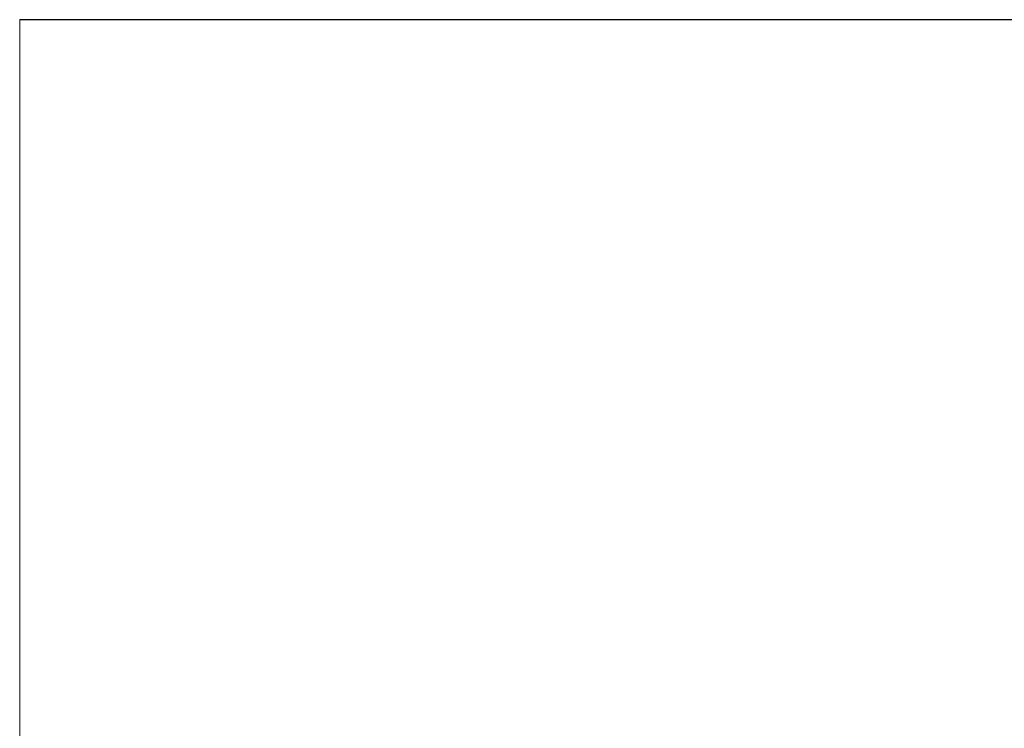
# Model space of a CAD drawing. Extents: x -24 to 2086, y -25 to 290.
# Tile 2 of 8: x -24 to 194, y 133 to 290. Entities that reach past the tile are written whole.
import ezdxf

# ---------------------------------------------------------------- set-up
doc = ezdxf.new("R2010")
doc.units = 0
doc.header["$MEASUREMENT"] = 0
doc.layers.add('B_ANNO_NOPLOT', color=47, linetype='Continuous', lineweight=18, plot=False)
doc.layers.add('B_ANNO_TEXT', color=7, linetype='Continuous', lineweight=18)
doc.styles.add('Annotative', font='calibri.ttf', dxfattribs={"height": 0.0625})

# ---------------------------------------------------------------- blocks, each defined once
blk = doc.blocks.new('*U726')
at = {"layer": 'B_ANNO_NOPLOT', "flags": 128}
blk.add_lwpolyline([(0, -1073.1956), (0, -758.1956), (404.9096, -758.1956), (404.9096, -774.6267), (472.5, -774.6267), (472.5, -1022.5711), (395.7134, -1022.5711), (395.7134, -1073.1956)], close=True, dxfattribs=at)
blk = doc.blocks.new('*U274')
at = {"layer": 'B_ANNO_NOPLOT', "flags": 128}
blk.add_lwpolyline([(0, -2682.989), (0, -2367.989), (404.9096, -2367.989), (404.9096, -2384.4201), (472.5, -2384.4201), (472.5, -2632.3645), (395.7134, -2632.3645), (395.7134, -2682.989)], close=True, dxfattribs=at)
at = {"layer": 'B_ANNO_TEXT', "style": 'Annotative'}
for tag, p in [('BN40', (267.3177, -2425.7206)), ('BN42', (267.3201, -2454.0598)), ('BN41', (332.0758, -2480.347))]:
    blk.add_attdef(tag, p, '', height=1.875, dxfattribs=at)
blk = doc.blocks.new('INS_G70DET_BASE')
at = {"layer": 'B_ANNO_NOPLOT', "flags": 128}
blk.add_lwpolyline([(0, 0), (0, 315), (404.91, 315), (404.91, 298.57), (472.5, 298.57), (472.5, 50.62), (395.71, 50.62), (395.71, 0)], close=True, dxfattribs=at)

msp = doc.modelspace()

# ---------------------------------------------------------------- block references
msp.add_blockref('*U726', (-24.4, 1048.41))

# ---------------------------------------------------------------- next in the draw order: block references
msp.add_blockref('*U274', (-24.4, 2658.2))

# ---------------------------------------------------------------- next in the draw order: block references
msp.add_blockref('INS_G70DET_BASE', (-24.4, -24.79))

doc.saveas('drawing.dxf')
